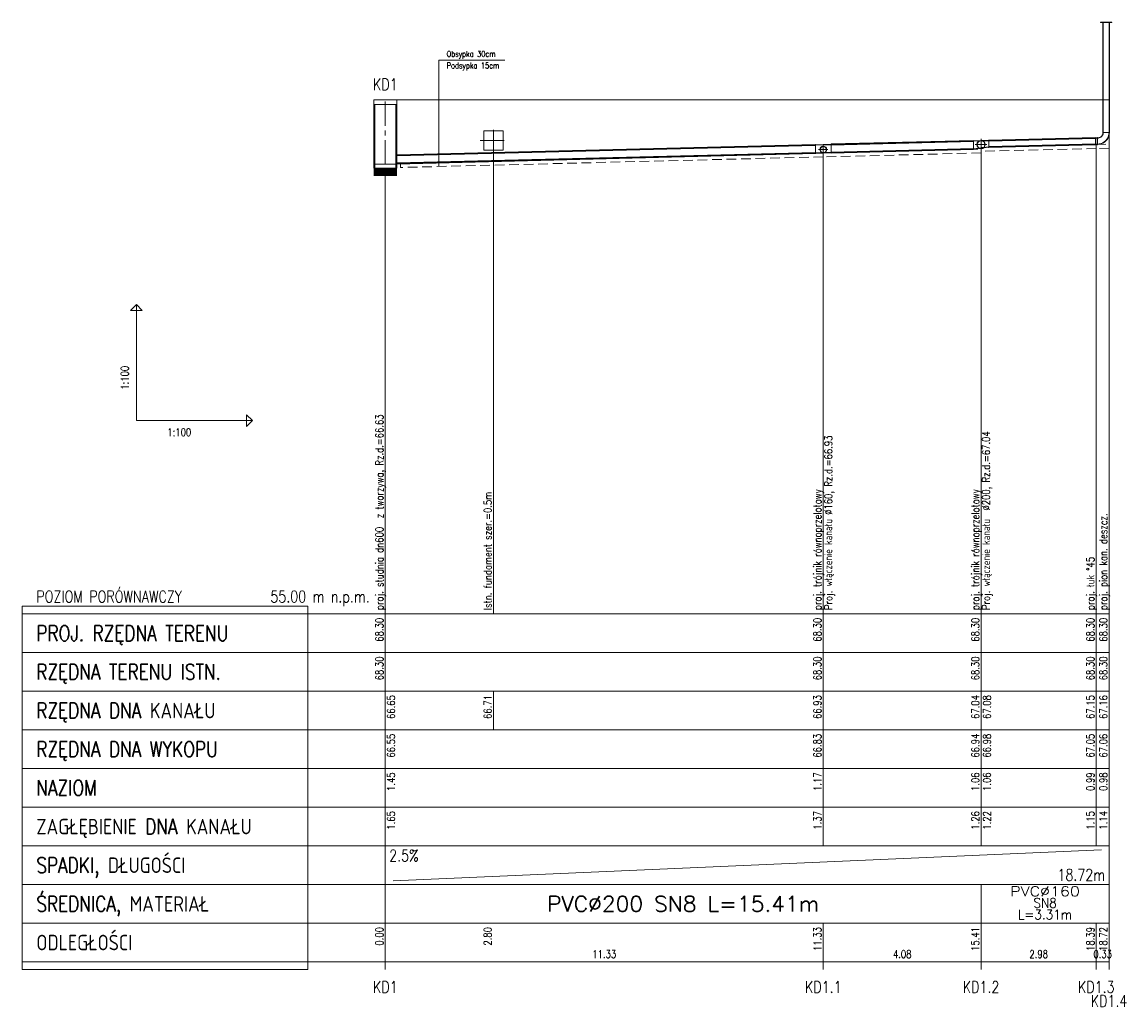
# Model space of a CAD drawing. Header units: millimetres. Extents: x 50853 to 54955, y -8480 to -6058.
# Tile 21 of 28: x 53966 to 54252, y -7600 to -7345. Entities that reach past the tile are written whole.
import ezdxf
from ezdxf.enums import TextEntityAlignment as Align

# ---------------------------------------------------------------- set-up
doc = ezdxf.new("R2010")
doc.units = ezdxf.units.MM
doc.header["$LTSCALE"] = 5
doc.linetypes.add('CENTER', pattern=[2, 1.25, -0.25, 0.25, -0.25])
doc.linetypes.add('DASHED', pattern=[0.75, 0.5, -0.25])
for name, color, linetype, lineweight in [('Liczby', 7, 'Continuous', 20), ('Linie_odn', 7, 'Continuous', 13), ('Linie_opisowe', 7, 'Continuous', 13), ('Linie_tabeli', 7, 'Continuous', 13), ('Odcinki', 5, 'Continuous', 30), ('Opis_PZ', 7, 'Continuous', 20), ('Opis_uzbr_p', 7, 'Continuous', 20), ('Opis_wl', 7, 'Continuous', 20), ('Osie', 7, 'CENTER', 13), ('Podsypki', 7, 'DASHED', 13), ('Ter_istn', 8, 'Continuous', 13), ('Uzbr_podz', 7, 'Continuous', 13), ('Wezly', 5, 'Continuous', 13), ('Wymiary', 7, 'Continuous', 13)]:
    doc.layers.add(name, color=color, linetype=linetype, lineweight=lineweight)
doc.styles.add('Styl1', font='SIMPLEX.shx', dxfattribs={"width": 0.8})
doc.styles.add('Styl10', font='SIMPLEX.shx', dxfattribs={"width": 0.8})
doc.styles.add('Styl13', font='SIMPLEX.shx', dxfattribs={"width": 0.8})
doc.styles.add('Styl15', font='SIMPLEX.shx', dxfattribs={"width": 0.8})
doc.styles.add('Styl17', font='SIMPLEX.shx', dxfattribs={"width": 0.8})
doc.styles.add('Styl19', font='SIMPLEX.shx', dxfattribs={"width": 0.8})
doc.styles.add('Styl2', font='SIMPLEX.shx', dxfattribs={"width": 0.8})
doc.styles.add('Styl25', font='SIMPLEX.shx', dxfattribs={"width": 0.8})
doc.styles.add('Styl3', font='SIMPLEX.shx', dxfattribs={"width": 0.8})
doc.styles.add('Styl4', font='SIMPLEX.shx', dxfattribs={"width": 0.8})
doc.styles.add('Styl5', font='SIMPLEX.shx', dxfattribs={"width": 0.8})
doc.styles.add('Styl6', font='SIMPLEX.shx', dxfattribs={"width": 0.8})
doc.styles.add('Styl8', font='SIMPLEX.shx', dxfattribs={"width": 0.8})

msp = doc.modelspace()

# ---------------------------------------------------------------- linework, layer by layer
at = {"layer": 'Linie_odn'}
for p, q in [((54074.08, -7355.07), (54091.09, -7355.07)), ((54074.08, -7355.07), (54074.08, -7382.56)), ((53995.87, -7448.3), (53995.87, -7418.3)), ((53995.87, -7448.3), (54025.87, -7448.3))]:
    msp.add_line(p, q, dxfattribs=at)
for points in [[(54247.38, -7498.3), (54247.38, -7365.3)], [(54214.28, -7498.3), (54214.28, -7377.75)], [(54244.07, -7498.3), (54244.07, -7376.81)], [(54173.48, -7498.3), (54173.48, -7378.97)], [(54060.22, -7498.3), (54060.22, -7383)]]:
    msp.add_lwpolyline(points, dxfattribs=at)
for points in [[(53995.87, -7418.3), (53997.37, -7419.8), (53994.37, -7419.8)], [(54025.87, -7448.3), (54024.37, -7449.8), (54024.37, -7446.8)]]:
    msp.add_lwpolyline(points, close=True, dxfattribs=at)
at = {"layer": 'Linie_opisowe'}
msp.add_line((54088.22, -7375.8), (54088.22, -7498.3), dxfattribs=at)
at = {"layer": 'Linie_tabeli'}
for p, q in [((53966.3, -7498.3), (54060.22, -7498.3)), ((54060.22, -7498.3), (54247.38, -7498.3)), ((54060.22, -7498.3), (54060.22, -7588.3)), ((54060.22, -7498.3), (54060.22, -7558.3)), ((54173.48, -7498.3), (54173.48, -7558.3)), ((54214.28, -7498.3), (54214.28, -7558.3)), ((54244.07, -7498.3), (54244.07, -7558.3)), ((54247.38, -7498.3), (54247.38, -7588.3)), ((54247.38, -7498.3), (54247.38, -7558.3)), ((53966.3, -7508.3), (54060.22, -7508.3)), ((54060.22, -7508.3), (54247.38, -7508.3)), ((53966.3, -7518.3), (54060.22, -7518.3)), ((54060.22, -7518.3), (54247.38, -7518.3)), ((54088.22, -7518.3), (54088.22, -7528.3)), ((53966.3, -7528.3), (54060.22, -7528.3)), ((54060.22, -7528.3), (54247.38, -7528.3)), ((53966.3, -7538.3), (54060.22, -7538.3)), ((54060.22, -7538.3), (54247.38, -7538.3)), ((53966.3, -7548.3), (54060.22, -7548.3)), ((54060.22, -7548.3), (54247.38, -7548.3)), ((53966.3, -7558.3), (54060.22, -7558.3)), ((54060.22, -7558.3), (54247.38, -7558.3)), ((54060.22, -7558.3), (54060.22, -7568.3)), ((54062.22, -7567.3), (54245.38, -7559.3)), ((54247.38, -7558.3), (54247.38, -7568.3)), ((53966.3, -7568.3), (54060.22, -7568.3)), ((54060.22, -7568.3), (54247.38, -7568.3)), ((54214.28, -7568.3), (54214.28, -7578.3)), ((54247.38, -7568.3), (54247.38, -7578.3)), ((53966.3, -7578.3), (54060.22, -7578.3)), ((54060.22, -7578.3), (54247.38, -7578.3)), ((54060.22, -7578.3), (54060.22, -7590.3)), ((54173.48, -7578.3), (54173.48, -7590.3)), ((54214.28, -7578.3), (54214.28, -7590.3)), ((54244.07, -7578.3), (54244.07, -7590.3)), ((54247.38, -7578.3), (54247.38, -7590.3)), ((53966.3, -7588.3), (54060.22, -7588.3)), ((54060.22, -7588.3), (54247.38, -7588.3))]:
    msp.add_line(p, q, dxfattribs=at)
msp.add_lwpolyline([(53966.3, -7590.3), (54040.22, -7590.3), (54040.22, -7496.3), (53966.3, -7496.3)], close=True, dxfattribs=at)
at = {"layer": 'Odcinki'}
for points in [[(54216.28, -7375.9), (54243.85, -7375.21), (54243.85, -7375.13), (54216.28, -7375.82)], [(54244.3, -7375.2), (54244.38, -7375.2), (54244.38, -7375.12), (54244.3, -7375.12)], [(54063.22, -7379.73), (54171.48, -7377.02), (54171.48, -7376.92), (54063.22, -7379.63)], [(54175.48, -7376.92), (54212.28, -7376), (54212.28, -7375.9), (54175.48, -7376.82)], [(54175.48, -7378.92), (54212.28, -7378), (54212.28, -7378.1), (54175.48, -7379.02)], [(54216.28, -7377.5), (54243.85, -7376.81), (54243.85, -7376.89), (54216.28, -7377.58)], [(54244.3, -7376.8), (54244.38, -7376.8), (54244.38, -7376.88), (54244.3, -7376.88)], [(54063.22, -7381.73), (54171.48, -7379.02), (54171.48, -7379.12), (54063.22, -7381.83)]]:
    msp.add_lwpolyline(points, close=True, dxfattribs=at)
at = {"layer": 'Opis_wl'}
for centre, radius in [((54173.48, -7378.2), 0.88), ((54173.48, -7378.2), 0.8), ((54214.28, -7376.9), 1.1), ((54214.28, -7376.9), 1)]:
    msp.add_circle(centre, radius, dxfattribs=at)
at = {"layer": 'Osie'}
for p, q in [((54060.22, -7382), (54060.22, -7365.3)), ((54088.22, -7379.3), (54088.22, -7372.3)), ((54214.28, -7378.4), (54214.28, -7375.4)), ((54084.72, -7375.8), (54091.72, -7375.8)), ((54172.28, -7378.2), (54174.68, -7378.2)), ((54173.48, -7379.4), (54173.48, -7377)), ((54212.78, -7376.9), (54215.78, -7376.9))]:
    msp.add_line(p, q, dxfattribs=at)
at = {"layer": 'Podsypki'}
for points in [[(54173.48, -7379.07), (54214.28, -7378.05), (54214.28, -7378.95), (54214.28, -7378.95), (54214.28, -7379.05), (54173.48, -7380.07), (54173.48, -7379.97), (54173.48, -7379.97)], [(54214.28, -7377.63), (54244.07, -7376.89), (54244.07, -7377.81), (54244.07, -7377.81), (54244.07, -7377.89), (54214.28, -7378.63), (54214.28, -7378.63), (54214.28, -7378.63)], [(54244.07, -7376.89), (54247.38, -7376.8), (54247.38, -7377.72), (54247.38, -7377.72), (54247.38, -7377.8), (54244.07, -7377.89), (54244.07, -7377.81), (54244.07, -7377.81)], [(54064.18, -7381.8), (54173.48, -7379.07), (54173.48, -7379.97), (54173.48, -7379.97), (54173.48, -7380.07), (54064.54, -7382.8), (54064.54, -7382.8), (54064.18, -7382.8)]]:
    msp.add_lwpolyline(points, close=True, dxfattribs=at)
at = {"layer": 'Ter_istn'}
msp.add_lwpolyline([(54060.22, -7365.3), (54173.48, -7365.3), (54214.28, -7365.3), (54244.07, -7365.3), (54247.38, -7365.3)], dxfattribs=at)
at = {"layer": 'Uzbr_podz'}
msp.add_lwpolyline([(54085.72, -7378.3), (54090.72, -7378.3), (54090.72, -7373.3), (54085.72, -7373.3)], close=True, dxfattribs=at)
at = {"layer": 'Wezly'}
for p, q in [((54244.07, -7375.13), (54243.85, -7375.13)), ((54243.85, -7375.13), (54243.85, -7376.89)), ((54244.07, -7375.21), (54243.85, -7375.21)), ((54244.3, -7375.12), (54244.07, -7375.13)), ((54244.3, -7375.2), (54244.07, -7375.21)), ((54244.3, -7376.88), (54244.3, -7375.12)), ((54244.38, -7375.1), (54244.38, -7376.9)), ((54245.73, -7373.75), (54247.53, -7373.75)), ((54173.48, -7376.87), (54171.48, -7376.92)), ((54171.48, -7376.92), (54171.48, -7379.12)), ((54173.48, -7376.97), (54171.48, -7377.02)), ((54175.48, -7376.82), (54173.48, -7376.87)), ((54175.48, -7376.92), (54173.48, -7376.97)), ((54175.48, -7379.02), (54175.48, -7376.82)), ((54214.28, -7375.86), (54212.28, -7375.9)), ((54212.28, -7375.9), (54212.28, -7378.1)), ((54214.28, -7375.95), (54212.28, -7376)), ((54212.28, -7378), (54214.28, -7377.75)), ((54212.28, -7378.1), (54214.28, -7377.84)), ((54216.28, -7375.82), (54214.28, -7375.86)), ((54216.28, -7375.9), (54214.28, -7375.95)), ((54214.28, -7377.75), (54216.28, -7377.5)), ((54214.28, -7377.84), (54216.28, -7377.58)), ((54216.28, -7377.58), (54216.28, -7375.82)), ((54243.85, -7376.81), (54244.07, -7376.81)), ((54243.85, -7376.89), (54244.07, -7376.89)), ((54244.07, -7376.81), (54244.3, -7376.8)), ((54244.07, -7376.89), (54244.3, -7376.88)), ((54171.48, -7379.02), (54173.48, -7378.97)), ((54171.48, -7379.12), (54173.48, -7379.07)), ((54173.48, -7378.97), (54175.48, -7378.92)), ((54173.48, -7379.07), (54175.48, -7379.02))]:
    msp.add_line(p, q, dxfattribs=at)
for points in [[(54245.13, -7345.3), (54248.13, -7345.3), (54248.13, -7345.2), (54245.13, -7345.2)], [(54245.88, -7373.75), (54245.88, -7345.3), (54245.8, -7345.3), (54245.8, -7373.75)], [(54247.38, -7373.75), (54247.38, -7345.3), (54247.45, -7345.3), (54247.45, -7373.75)], [(54057.22, -7366.5), (54063.22, -7366.5), (54063.22, -7365.3), (54057.22, -7365.3)], [(54057.22, -7383), (54063.22, -7383), (54063.22, -7366.5), (54057.22, -7366.5)], [(54057.52, -7383), (54062.92, -7383), (54062.92, -7366.5), (54057.52, -7366.5)], [(54057.22, -7383), (54063.22, -7383), (54063.22, -7382), (54057.22, -7382)]]:
    msp.add_lwpolyline(points, close=True, dxfattribs=at)
for points in [[(54244.38, -7375.25), (54244.61, -7375.23), (54244.84, -7375.17), (54245.06, -7375.08), (54245.26, -7374.96), (54245.44, -7374.81), (54245.59, -7374.63), (54245.72, -7374.43), (54245.81, -7374.21), (54245.86, -7373.98), (54245.88, -7373.75)], [(54244.38, -7375.17), (54244.6, -7375.15), (54244.82, -7375.1), (54245.03, -7375.02), (54245.22, -7374.9), (54245.39, -7374.76), (54245.53, -7374.59), (54245.65, -7374.39), (54245.74, -7374.19), (54245.79, -7373.97), (54245.8, -7373.75)], [(54244.38, -7376.75), (54244.85, -7376.71), (54245.31, -7376.6), (54245.74, -7376.42), (54246.14, -7376.17), (54246.5, -7375.87), (54246.81, -7375.51), (54247.05, -7375.11), (54247.23, -7374.67), (54247.34, -7374.22), (54247.38, -7373.75)], [(54244.38, -7376.82), (54244.86, -7376.78), (54245.33, -7376.67), (54245.78, -7376.49), (54246.19, -7376.24), (54246.55, -7375.92), (54246.87, -7375.55), (54247.12, -7375.14), (54247.3, -7374.7), (54247.42, -7374.23), (54247.45, -7373.75)]]:
    msp.add_lwpolyline(points, dxfattribs=at)
at = {"layer": 'Wezly', "const_width": 2}
msp.add_lwpolyline([(54057.22, -7384), (54063.22, -7384)], dxfattribs=at)

# ---------------------------------------------------------------- texts
at = {"layer": 'Liczby', "width": 0.8}
for s, height, style, p in [('KD1', 3, 'Styl13', (54060.22, -7362.8)), ('11.33', 2, 'Styl6', (54116.85, -7587.3)), ('4.08', 2, 'Styl6', (54193.88, -7587.3)), ('2.98', 2, 'Styl6', (54229.18, -7587.3)), ('0.33', 2, 'Styl6', (54245.73, -7587.3)), ('KD1', 3, 'Styl13', (54060.22, -7596.3)), ('KD1.1', 3, 'Styl13', (54173.48, -7596.3)), ('KD1.2', 3, 'Styl13', (54214.28, -7596.3)), ('KD1.3', 3, 'Styl13', (54244.07, -7596.3)), ('KD1.4', 3, 'Styl13', (54247.38, -7599.9))]:
    msp.add_text(s, height=height, dxfattribs=dict(at, style=style)).set_placement(p, align=Align.CENTER)
for s, style, p in [('POZIOM PORÓWNAWCZY', 'Styl10', (53970, -7495.3)), ('2.5%', 'Styl4', (54061.22, -7562.3))]:
    msp.add_text(s, height=3, dxfattribs=dict(at, style=style)).set_placement(p)
for s, style, p in [('55.00 m n.p.m.', 'Styl10', (54056.22, -7495.3)), ('18.72m', 'Styl4', (54246.38, -7567.3))]:
    msp.add_text(s, height=3, dxfattribs=dict(at, style=style)).set_placement(p, align=Align.RIGHT)
for s, style, p in [('68.30', 'Styl2', (54059.72, -7499.3)), ('68.30', 'Styl2', (54172.98, -7499.3)), ('68.30', 'Styl2', (54213.78, -7499.3)), ('68.30', 'Styl2', (54243.57, -7499.3)), ('68.30', 'Styl2', (54246.88, -7499.3)), ('68.30', 'Styl2', (54059.72, -7509.3)), ('68.30', 'Styl2', (54172.98, -7509.3)), ('68.30', 'Styl2', (54213.78, -7509.3)), ('68.30', 'Styl2', (54243.57, -7509.3)), ('68.30', 'Styl2', (54246.88, -7509.3)), ('66.65', 'Styl2', (54062.72, -7519.3)), ('66.71', 'Styl3', (54087.72, -7519.3)), ('66.93', 'Styl2', (54172.98, -7519.3)), ('67.04', 'Styl2', (54213.78, -7519.3)), ('67.08', 'Styl2', (54216.78, -7519.3)), ('67.15', 'Styl2', (54243.57, -7519.3)), ('67.16', 'Styl2', (54246.88, -7519.3)), ('66.55', 'Styl2', (54062.72, -7529.3)), ('66.83', 'Styl2', (54172.98, -7529.3)), ('66.94', 'Styl2', (54213.78, -7529.3)), ('66.98', 'Styl2', (54216.78, -7529.3)), ('67.05', 'Styl2', (54243.57, -7529.3)), ('67.06', 'Styl2', (54246.88, -7529.3)), ('1.45', 'Styl2', (54062.72, -7539.3)), ('1.17', 'Styl2', (54172.98, -7539.3)), ('1.06', 'Styl2', (54213.78, -7539.3)), ('1.06', 'Styl2', (54216.78, -7539.3)), ('0.99', 'Styl2', (54243.57, -7539.3)), ('0.98', 'Styl2', (54246.88, -7539.3)), ('1.65', 'Styl2', (54062.72, -7549.3)), ('1.37', 'Styl2', (54172.98, -7549.3)), ('1.26', 'Styl2', (54213.78, -7549.3)), ('1.22', 'Styl2', (54216.78, -7549.3)), ('1.15', 'Styl2', (54243.57, -7549.3)), ('1.14', 'Styl2', (54246.88, -7549.3)), ('0.00', 'Styl2', (54059.72, -7579.3)), ('2.80', 'Styl3', (54087.72, -7579.3)), ('11.33', 'Styl2', (54172.98, -7579.3)), ('15.41', 'Styl2', (54213.78, -7579.3)), ('18.39', 'Styl2', (54243.57, -7579.3)), ('18.72', 'Styl2', (54246.88, -7579.3))]:
    msp.add_text(s, height=2, rotation=90, dxfattribs=dict(at, style=style)).set_placement(p, align=Align.RIGHT)
at = {"layer": 'Liczby', "style": 'Styl5'}
for s, height, width, p, p2 in [('PVC%%C160', 2.5, 1.154198, (54221.83, -7571.3), (54239.83, -7571.3)), ('PVC%%C200 SN8 L=15.41m', 4, 0.952577, (54102.05, -7575.3), (54172.45, -7575.3)), ('SN8', 2.5, 0.9, (54227.83, -7574.3), (54233.83, -7574.3)), ('L=3.31m', 2.5, 0.89771, (54223.83, -7577.3), (54237.83, -7577.3))]:
    msp.add_text(s, height=height, dxfattribs=dict(at, width=width)).set_placement(p, p2, align=Align.FIT)
at = {"layer": 'Linie_odn', "style": 'Styl25', "width": 0.8}
for s, p in [('Obsypka 30cm', (54076.08, -7354.19)), ('Podsypka 15cm', (54076.08, -7357.19))]:
    msp.add_text(s, height=1.5, dxfattribs=at).set_placement(p)
at = {"layer": 'Linie_tabeli', "style": 'Styl1', "width": 0.8}
for s, p in [('PROJ. RZĘDNA TERENU', (53970, -7505.3)), ('RZĘDNA TERENU ISTN.', (53970, -7515.3)), ('RZĘDNA DNA KANAŁU', (53970, -7525.3)), ('RZĘDNA DNA WYKOPU', (53970, -7535.3)), ('NAZIOM', (53970, -7545.3)), ('ZAGŁĘBIENIE DNA KANAŁU', (53970, -7555.3)), ('SPADKI, DŁUGOŚCI', (53970, -7565.3)), ('ŚREDNICA, MATERIAŁ', (53970, -7575.3)), ('ODLEGŁOŚCI', (53970, -7585.3))]:
    msp.add_text(s, height=4, dxfattribs=at).set_placement(p)
at = {"layer": 'Opis_PZ', "style": 'Styl15', "width": 0.8}
for s, p in [('proj. studnia dn600  z tworzywa, Rz.d.=66.63', (54059.72, -7497.3)), ('proj. trójnik równoprzelotowy', (54172.98, -7497.3)), ('proj. trójnik równoprzelotowy', (54213.78, -7497.3)), ('proj. pion kan. deszcz.', (54246.88, -7497.3)), ('proj. łuk %%d45', (54243.57, -7497.3))]:
    msp.add_text(s, height=2, rotation=90, dxfattribs=at).set_placement(p)
at = {"layer": 'Opis_uzbr_p', "style": 'Styl19', "width": 0.8}
msp.add_text('Istn. fundament szer.=0.5m', height=2, rotation=90, dxfattribs=at).set_placement((54087.72, -7497.3))
at = {"layer": 'Opis_wl', "style": 'Styl17', "width": 0.8}
for s, p in [('Proj. włączenie kanału %%C160, Rz.d.=66.93', (54175.78, -7497.3)), ('Proj. włączenie kanału  %%C200, Rz.d.=67.04', (54216.58, -7497.3))]:
    msp.add_text(s, height=2, rotation=90, dxfattribs=at).set_placement(p)
at = {"layer": 'Wymiary', "style": 'Styl8', "width": 0.8}
msp.add_text('1:100', height=2, rotation=90, dxfattribs=at).set_placement((53993.87, -7440.3))
msp.add_text('1:100', height=2, dxfattribs=at).set_placement((54003.87, -7452.3))

doc.saveas('drawing.dxf')
